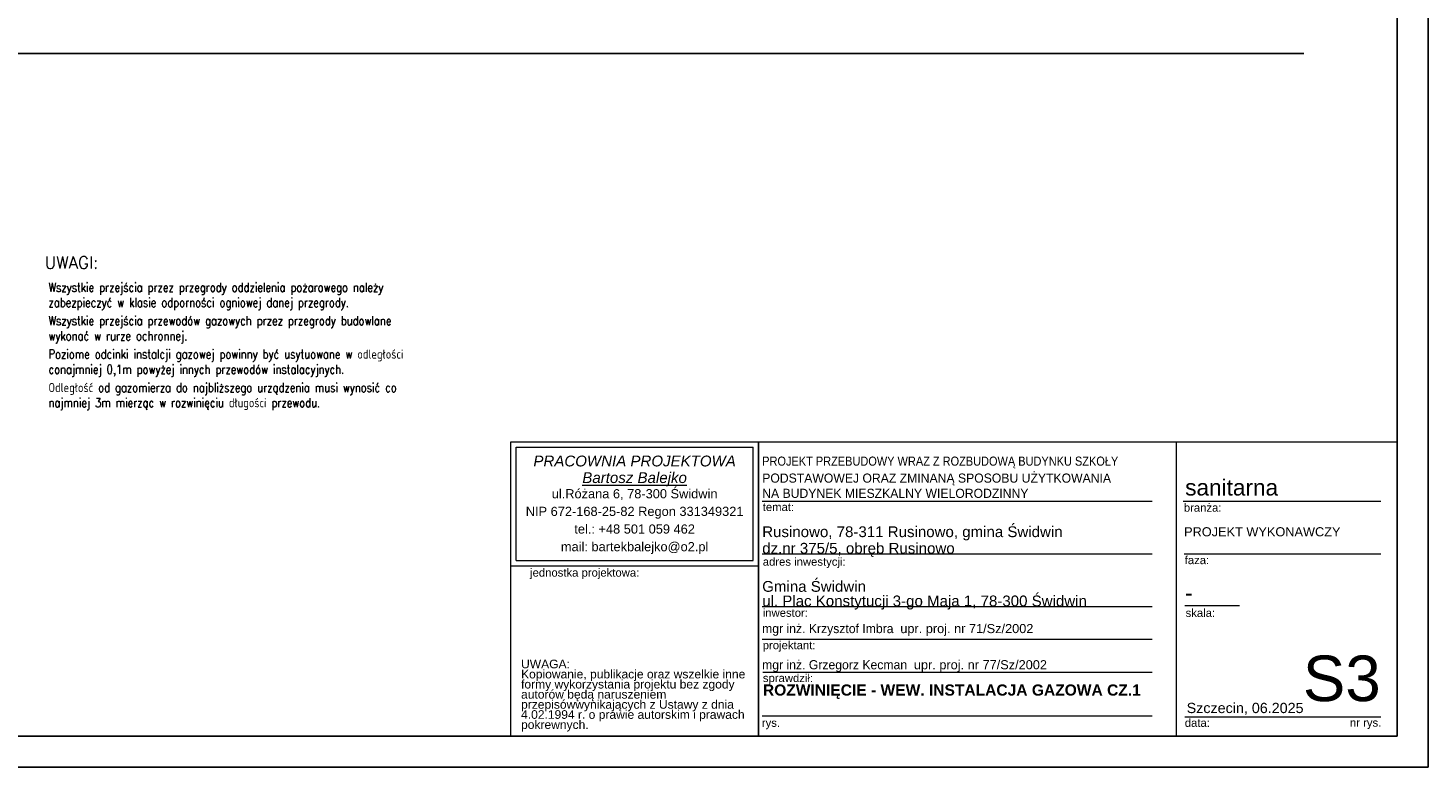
# Model space of a CAD drawing. Extents: x -220425 to -32551, y -64521 to 77206.
# Tile 36 of 59: x -145819 to -118180, y -18591 to -3996. Entities that reach past the tile are written whole.
import ezdxf

# ---------------------------------------------------------------- set-up
doc = ezdxf.new("R2010")
doc.units = 0
doc.header["$MEASUREMENT"] = 0
for name, color, linetype, lineweight in [('#ks', 34, 'Continuous', 30), ('ARCH TABELA_Nr_Pióra__1', 7, 'Continuous', 25), ('ARCH TABELA_Nr_Pióra__21', 7, 'Continuous', 9), ('ARCH TABELA_Nr_Pióra__7', 7, 'Continuous', 13)]:
    doc.layers.add(name, color=color, linetype=linetype, lineweight=lineweight)
doc.layers.add('#opis', color=3, linetype='Continuous')
doc.layers.add('#opisy', color=252, linetype='Continuous')
doc.styles.add('GENERATED_STYLE_10', font='ariali.ttf')
doc.styles.add('GENERATED_STYLE_11', font='arialbd.ttf')
doc.styles.add('GENERATED_STYLE_7', font='txt')
doc.styles.add('GENERATED_STYLE_9', font='arial.ttf')
doc.styles.add('ROMANS', font='romans.shx', dxfattribs={"width": 0.85, "height": 0.11})

# ---------------------------------------------------------------- blocks, each defined once
blk = doc.blocks.new('A$C382C6C0C')
at = {"layer": '#ks', "color": 7, "lineweight": -3}
for p, q in [((3951.5, -2909), (3951.5, 61)), ((3890.5, -2848), (3890.5, 0)), ((0, -2848), (3890.5, -2848)), ((-248.5, -2909), (3951.5, -2909))]:
    blk.add_line(p, q, dxfattribs=at)

msp = doc.modelspace()

# ---------------------------------------------------------------- linework, layer by layer
msp.add_line((-150984.473, -4498.082), (-120631.574, -4498.082))
at = {"layer": 'ARCH TABELA_Nr_Pióra__21', "linetype": 'Continuous'}
for p, q in [((-136289.817, -12169.946), (-131396.2, -12169.946)), ((-136289.817, -17981.116), (-136289.817, -12169.946)), ((-136289.817, -12169.946), (-118789.817, -12169.946)), ((-136183.434, -14510.372), (-136183.434, -12276.329)), ((-136183.434, -12276.329), (-131502.583, -12276.329)), ((-131502.583, -14510.372), (-131502.583, -12276.329)), ((-131396.2, -12169.946), (-131396.2, -17981.116)), ((-131396.2, -14616.754), (-131396.2, -12169.946)), ((-123151.519, -12169.946), (-123151.519, -17981.116)), ((-118789.817, -12169.946), (-118789.817, -17981.116)), ((-131396.2, -17981.116), (-131396.2, -12569.946)), ((-131323.966, -13339.946), (-123624.16, -13339.946)), ((-123012.201, -13339.946), (-119112.854, -13339.946)), ((-136289.817, -14616.754), (-131396.2, -14616.754)), ((-136183.434, -14510.372), (-131502.583, -14510.372)), ((-131323.966, -14379.946), (-123624.16, -14379.946)), ((-122994.754, -14379.946), (-119112.854, -14379.946)), ((-131323.966, -15419.946), (-123624.16, -15419.946)), ((-122982.945, -15402.606), (-121903.318, -15402.606)), ((-131323.966, -16068.514), (-123624.16, -16068.514)), ((-131313.274, -16717.082), (-123624.16, -16717.082)), ((-131323.966, -17581.116), (-123624.16, -17581.116)), ((-122982.945, -17598.709), (-120701.157, -17598.709)), ((-120701.157, -17598.709), (-119112.854, -17598.709)), ((-136289.817, -17981.116), (-131396.2, -17981.116)), ((-118789.817, -17981.116), (-131396.2, -17981.116))]:
    msp.add_line(p, q, dxfattribs=at)

# ---------------------------------------------------------------- block references
at = {"layer": '#ks', "color": 1, "lineweight": 35, "xscale": 10, "yscale": 10, "zscale": 10}
msp.add_blockref('A$C382C6C0C', (-157694.733, 10498.884), dxfattribs=at)

# ---------------------------------------------------------------- texts
at = {"layer": '#opis', "color": 7, "style": 'ROMANS'}
msp.add_text('UWAGI:', height=240, dxfattribs=at).set_placement((-145490.102, -8747.424))
at = {"layer": '#opisy', "color": 7, "insert": (-145414.201, -9026.1), "char_height": 180, "width": 8300.01048, "attachment_point": 1, "style": 'ROMANS'}
msp.add_mtext('{\\W0.8;\\C0;Wszystkie przejścia przez przegrody oddzielenia pożarowego należy zabezpieczyć w klasie odporności ogniowej danej przegrody.\\H0.99999x;\\P\\H0.2x;\\P\\H5x;Wszystkie przejścia przewodów gazowych przez przegrody budowlane wykonać w rurze ochronnej.\\P\\H0.2x;\\P\\H5x;Poziome odcinki instalcji gazowej powinny być usytuowane w odległości conajmniej 0,1m powyżej innych przewodów instalacyjnych.\\P\\H0.2x;\\P\\H5x;Odległość od gazomierza do najbliższego urządzenia musi wynosić co najmniej 3m mierząc w rozwinięciu długości przewodu.}', dxfattribs=at)
at = {"layer": 'ARCH TABELA_Nr_Pióra__1', "color": 7, "linetype": 'Continuous', "style": 'GENERATED_STYLE_7', "width": 0.9}
msp.add_text('PROJEKT PRZEBUDOWY WRAZ Z ROZBUDOWĄ BUDYNKU SZKOŁY', height=180, dxfattribs=at).set_placement((-131323.966, -12640.228))
at = {"layer": 'ARCH TABELA_Nr_Pióra__1', "color": 7, "linetype": 'Continuous', "style": 'GENERATED_STYLE_7'}
for s, p in [('PODSTAWOWEJ ORAZ ZMINANĄ SPOSOBU UŻYTKOWANIA', (-131323.966, -12975.079)), ('NA BUDYNEK MIESZKALNY WIELORODZINNY', (-131323.966, -13275.709))]:
    msp.add_text(s, height=180, dxfattribs=at).set_placement(p)
at = {"layer": 'ARCH TABELA_Nr_Pióra__1', "linetype": 'Continuous', "insert": (-131310.189, -16960.818), "char_height": 220, "attachment_point": 1, "style": 'GENERATED_STYLE_11'}
msp.add_mtext('ROZWINIĘCIE - WEW. INSTALACJA GAZOWA CZ.1', dxfattribs=at)
at = {"layer": 'ARCH TABELA_Nr_Pióra__21', "linetype": 'Continuous', "insert": (-131323.966, -15481.223), "char_height": 212.76596, "attachment_point": 7, "line_spacing_factor": 0.807442, "style": 'GENERATED_STYLE_9'}
msp.add_mtext('{Gmina Świdwin\\Pul. Plac Konstytucji 3-go Maja 1, 78-300 Świdwin}', dxfattribs=at)
at = {"layer": 'ARCH TABELA_Nr_Pióra__7', "linetype": 'Continuous'}
for s, insert, char_height, attachment_point, line_spacing_factor, style in [('{PRACOWNIA PROJEKTOWA\\P\\LBartosz Balejko}', (-133843.008, -12441.253), 212.76598, 2, 0.926719, 'GENERATED_STYLE_10'), ('{Rusinowo, 78-311 Rusinowo, gmina Świdwin \\Pdz.nr 375/5, obręb Rusinowo}', (-131323.966, -14441.223), 212.76596, 7, 0.918867, 'GENERATED_STYLE_9'), ('PROJEKT WYKONAWCZY', (-122994.754, -13855.374), 180, 1, 0.923713, 'GENERATED_STYLE_9')]:
    msp.add_mtext(s, dxfattribs=dict(at, insert=insert, char_height=char_height, attachment_point=attachment_point, line_spacing_factor=line_spacing_factor, style=style))
at = {"layer": 'ARCH TABELA_Nr_Pióra__7', "linetype": 'Continuous', "style": 'GENERATED_STYLE_9'}
for s, insert, char_height, attachment_point in [('sanitarna', (-122973.53, -12910.269), 319.1596, 1), ('{temat:}', (-131313.274, -13376.421), 159.5798, 1), ('{branża:}', (-123000.392, -13388.692), 159.5798, 1), ('{adres inwestycji:}', (-131313.274, -14456.079), 159.57979, 1), ('{faza:}', (-122982.945, -14424.989), 159.5798, 1), ('{jednostka projektowa:}', (-135906.891, -14671.375), 159.57979, 1), ('-', (-122975.638, -14991.36), 319.16, 1), ('{inwestor:}', (-131313.274, -15464.989), 159.57971, 1), ('{skala:}', (-122965.286, -15466.892), 159.5798, 1), ('{projektant:}', (-131313.274, -16104.989), 159.57979, 1), ('S3', (-119112.854, -16390.133), 900, 3), ('{sprawdził:}', (-131311.136, -16753.557), 159.57979, 1), ('Szczecin, 06.2025', (-122944.275, -17323.772), 202.12755, 1), ('{rys.}', (-131331.2, -17638.266), 159.5798, 1), ('{data:}', (-122981.562, -17638.266), 159.5798, 1), ('{nr rys.}', (-119720.794, -17635.185), 159.5798, 1)]:
    msp.add_mtext(s, dxfattribs=dict(at, insert=insert, char_height=char_height, attachment_point=attachment_point))
for s, insert, char_height, width, attachment_point, line_spacing_factor in [('{ul.Różana 6, 78-300 Świdwin\\PNIP 672-168-25-82 Regon 331349321\\Ptel.: +48 501 059 462\\Pmail: bartekbalejko@o2.pl}', (-133843.008, -13103.209), 180.85174, 4680.85106, 2, 1.156383), ('{UWAGA:\\PKopiowanie, publikacje oraz wszelkie inne formy wykorzystania projektu bez zgody autorów będą naruszeniem przepisówwynikających z Ustawy z dnia 4.02.1994 r. o prawie autorskim i prawach pokrewnych.}', (-136084.712, -16471.373), 170.212766, 4483.40778, 1, 0.703415)]:
    msp.add_mtext(s, dxfattribs=dict(at, insert=insert, char_height=char_height, width=width, attachment_point=attachment_point, line_spacing_factor=line_spacing_factor))
at = {"layer": 'ARCH TABELA_Nr_Pióra__7', "color": 0, "linetype": 'Continuous', "char_height": 180, "attachment_point": 1, "style": 'GENERATED_STYLE_7'}
for s, insert, width in [('mgr inż. Krzysztof Imbra  \\fArial|b0|i0|c238;upr. proj. nr 71/Sz/2002', (-131326.2, -15766.62), 7590.74662), ('mgr inż. Grzegorz Kecman  \\fArial|b0|i0|c238;upr. proj. nr 77/Sz/2002', (-131326.2, -16480.952), 7371.60071)]:
    msp.add_mtext(s, dxfattribs=dict(at, insert=insert, width=width))

doc.saveas('drawing.dxf')
